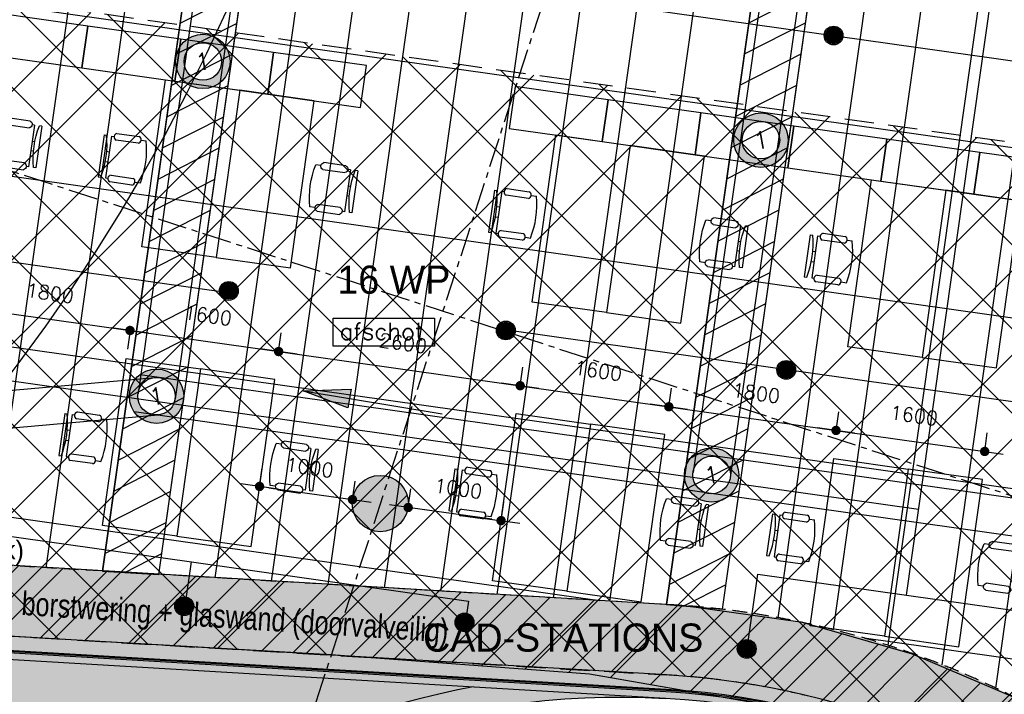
# Model space of a CAD drawing. Header units: millimetres. Extents: x -4106 to 114694, y -37499 to 54647.
# Tile 78 of 109: x 53494 to 63988, y 19144 to 26336. Entities that reach past the tile are written whole.
import ezdxf
from ezdxf.enums import TextEntityAlignment as Align

# ---------------------------------------------------------------- set-up
doc = ezdxf.new("R2010")
doc.units = ezdxf.units.MM
doc.header["$LTSCALE"] = 50
for name, pattern in [('B0301', [25, 12.5, -6.25, 0, -6.25]), ('B0702', [4.6875, 3.125, -1.5625]), ('XREF_05-werkset$0$B0702', [4.6875, 3.125, -1.5625]), ('XREF_STRAMIEN$0$B0201', [50, 31.25, -6.25, 6.25, -6.25])]:
    doc.linetypes.add(name, pattern=pattern)
for name, color, linetype in [('FOK_ BRANDSLANGHASPELS', 2, 'Continuous'), ('FOK_05---_TEKST_25', 2, 'Continuous'), ('FOK_07_STRAMIEN', 13, 'B0301'), ('FOK_08---_MAATVOERING', 2, 'Continuous'), ('FOK_22_BINNENWANDEN', 2, 'Continuous'), ('FOK_82_LOS MEUBILAIR', 1, 'Continuous'), ('XREF_05-werkset$0$AA01254-_egaal-254', 254, 'Continuous'), ('XREF_05-werkset$0$AA28G---_PREFABBETON', 242, 'Continuous'), ('XREF_05-werkset$0$AI22XW--_SYSTEEMW', 1, 'Continuous'), ('XREF_05-werkset$0$AL01254-_egaal-254', 254, 'Continuous'), ('XREF_05-werkset$0$AL22XW--_SYSTEEMW', 2, 'Continuous'), ('XREF_05-werkset$0$AL28G---_PREFABBETON', 4, 'Continuous'), ('XREF_05-werkset$0$AL32-O--_GLAS', 2, 'Continuous'), ('XREF_05-werkset$0$ALR3OR3-_OPPR30', 242, 'Continuous'), ('XREF_05-werkset$0$AT$1A---_ALGEMEEN', 7, 'Continuous'), ('XREF_05-werkset$0$AZ32-O--_GLAS', 2, 'Continuous'), ('XREF_05_PLAFOND$0$AA00VV4-_SOLID252', 254, 'Continuous'), ('XREF_05_PLAFOND$0$AA45----_PLAFONDAFW', 1, 'Continuous'), ('XREF_05_PLAFOND$0$AI45----_PLAFONDAFW', 2, 'Continuous'), ('XREF_05_Sprinkler installatie$0$verzonken sprinkler', 6, 'Continuous'), ('XREF_05_Sprinkler installatie$0$WL524---', 4, 'Continuous'), ('XREF_05_Sprinkler installatie$0$WL570---_TOEVOER', 3, 'Continuous'), ('XREF_05_Sprinkler installatie$0$WL6516--', 4, 'Continuous'), ('XREF_05_Vloergoot installaties$0$EL6131--_VG', 3, 'Continuous'), ('XREF_05_Vloergoot installaties$0$EL6222--', 3, 'Continuous'), ('XREF_STRAMIEN$0$AL$7A---_STRAMIEN', 1, 'XREF_STRAMIEN$0$B0201')]:
    doc.layers.add(name, color=color, linetype=linetype)
doc.styles.add('FOK-DIM', font='romans.shx')
doc.styles.add('XREF_05-werkset$0$02_100', font='ABTPR.SHX', dxfattribs={"width": 0.8, "height": 250})
doc.styles.add('XREF_05_Sprinkler installatie$0$BURO-018', font='simplex.shx', dxfattribs={"height": 180})
doc.styles.add('XREF_05_Sprinkler installatie$0$Standard', font='txt')
doc.styles.add('XREF_05_Vloergoot installaties$0$BURO-018', font='simplex.shx', dxfattribs={"height": 180})
doc.dimstyles.new('FOK-100', dxfattribs={"dimscale": 100, "dimtxt": 1.5, "dimasz": 1, "dimexe": 2, "dimexo": 0, "dimgap": 2, "dimtad": 1, "dimdec": 0, "dimzin": 11, "dimdsep": 46, "dimtxsty": 'FOK-DIM', "dimblk1": 'DOT', "dimblk2": 'DOT', "dimsah": 1, "dimcen": 2.5, "dimclrd": 256, "dimclre": 256, "dimclrt": 256, "dimadec": 0, "dimazin": 0, "dimtfac": 1, "dimtdec": 0, "dimtix": 1, "dimtmove": 2, "dimatfit": 3, "dimldrblk": 'DOT', "dimfxl": 2, "dimtolj": 1, "dimtzin": 0, "dimarcsym": 0})
pattern_1 = [(27.02000000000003, (0, 0), (-124.9329103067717, 244.9831992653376), [])]

# ---------------------------------------------------------------- blocks, each defined once
blk = doc.blocks.new('XREF_05-werkset$0$V-H-28G001_B09145W02')
at = {"layer": 'XREF_05-werkset$0$AA28G---_PREFABBETON'}
h = blk.add_hatch(color=254, dxfattribs=at)
edge = h.paths.add_edge_path()
edge.add_arc((0, 0), 300, 0, 360)
h = blk.add_hatch(dxfattribs=at)
h.set_pattern_fill('KALKZST', color=1, scale=880.0000000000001, style=0)
h.set_pattern_definition([(45, (-25612.51243559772, -9670.292922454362), (-390.2776883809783, 390.2776883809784), [])])
edge = h.paths.add_edge_path()
edge.add_arc((0, 0), 300, 0, 360)
at = {"layer": 'XREF_05-werkset$0$AL28G---_PREFABBETON'}
blk.add_circle((0, 0), 300, dxfattribs=at)
blk = doc.blocks.new('XREF_05-werkset$0$V-H-28X00A_09145B1')
blk.add_blockref('XREF_05-werkset$0$V-H-28G001_B09145W02', (57337.4538659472, 21178.03185308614))
blk = doc.blocks.new('*U546')
at = {"layer": 'XREF_05-werkset$0$AL32-O--_GLAS'}
for points in [[(68284.50381380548, 10722.80495133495, 0.3991262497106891), (60381.81405113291, 19170.4619841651)], [(60383.58933195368, 19200.40941106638, -0.3991262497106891), (68314.5029866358, 10722.58217454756)]]:
    blk.add_lwpolyline(points, format="xyb", dxfattribs=at)
at = {"layer": 'XREF_05-werkset$0$AZ32-O--_GLAS'}
blk.add_lwpolyline([(68299.50340022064, 10722.69356294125, 0.3991262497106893), (60382.70169154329, 19185.43569761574)], format="xyb", dxfattribs=at)
blk = doc.blocks.new('*U548')
at = {"layer": 'XREF_05-werkset$0$AL32-O--_GLAS'}
for points in [[(31123.38334294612, 20934.93867766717), (60383.58933195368, 19200.40941106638)], [(60381.81405113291, 19170.4619841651), (31151.724782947, 20903.20594776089)]]:
    blk.add_lwpolyline(points, dxfattribs=at)
at = {"layer": 'XREF_05-werkset$0$AZ32-O--_GLAS'}
blk.add_lwpolyline([(60382.70169154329, 19185.43569761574), (31137.55406294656, 20919.07231271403)], dxfattribs=at)
blk = doc.blocks.new('XREF_05-werkset')
at = {"layer": 'XREF_05-werkset$0$AA01254-_egaal-254'}
h = blk.add_hatch(color=256, dxfattribs=at)
edge = h.paths.add_edge_path()
edge.add_arc((59883.05870433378, 10789.77541387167), 8325.515338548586, 86.5940920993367, 180.5095087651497, ccw=False)
edge.add_line((60377.67177673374, 19100.58545628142), (31177.83552458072, 20829.87501015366))
edge.add_line((31177.83552458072, 20829.87501015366), (31160.08569589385, 20518.0231911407))
edge.add_line((31160.08569589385, 20518.0231911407), (32075.97760881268, 20624.99516807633))
edge.add_line((32075.97760881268, 20624.99516807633), (32195.8505195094, 20619.4738203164))
edge.add_line((32195.8505195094, 20619.4738203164), (33203.19021731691, 20539.61443232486))
edge.add_line((33203.19021731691, 20539.61443232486), (33322.78185944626, 20529.72306574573))
edge.add_line((33322.78185944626, 20529.72306574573), (34336.45556765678, 20414.56210635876))
edge.add_line((34336.45556765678, 20414.56210635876), (34455.26101659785, 20397.67230760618))
edge.add_line((34455.26101659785, 20397.67230760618), (35467.75376936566, 20251.079680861))
edge.add_line((35467.75376936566, 20251.079680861), (35585.36383809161, 20227.24962139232))
edge.add_line((35585.36383809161, 20227.24962139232), (36598.5529813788, 20049.71727087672))
edge.add_line((36598.5529813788, 20049.71727087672), (36714.55283558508, 20018.99213741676))
edge.add_line((36714.55283558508, 20018.99213741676), (37730.1355161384, 19811.17382985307))
edge.add_line((37730.1355161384, 19811.17382985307), (37844.145126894, 19773.73309461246))
edge.add_line((37844.145126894, 19773.73309461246), (38974.06353957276, 19812.55587693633))
edge.add_line((38974.06353957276, 19812.55587693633), (39085.68034823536, 19768.4912876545))
edge.add_line((39085.68034823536, 19768.4912876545), (40121.75874877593, 19475.82948439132))
edge.add_line((40121.75874877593, 19475.82948439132), (40230.59850856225, 19425.2932924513))
edge.add_line((40230.59850856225, 19425.2932924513), (41263.04210723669, 19078.91152107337))
edge.add_line((41263.04210723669, 19078.91152107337), (41368.72969522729, 19022.07725545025))
edge.add_line((41368.72969522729, 19022.07725545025), (42394.15471762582, 18620.32574328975))
edge.add_line((42394.15471762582, 18620.32574328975), (42496.32624057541, 18557.38942704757))
edge.add_line((42496.32624057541, 18557.38942704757), (43511.51524618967, 18097.97209674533))
edge.add_line((43511.51524618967, 18097.97209674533), (43609.81879974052, 18029.15050592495))
edge.add_line((43609.81879974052, 18029.15050592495), (44610.58718392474, 17509.60895880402))
edge.add_line((44610.58718392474, 17509.60895880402), (44704.68528853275, 17435.14053118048))
edge.add_line((44704.68528853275, 17435.14053118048), (45685.48910454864, 16853.16077796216))
edge.add_line((45685.48910454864, 16853.16077796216), (45775.05676291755, 16773.30068418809))
edge.add_line((45775.05676291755, 16773.30068418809), (46729.42719569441, 16126.51400979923))
edge.add_line((46729.42719569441, 16126.51400979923), (46814.15445659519, 16041.53582869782))
edge.add_line((46814.15445659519, 16041.53582869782), (47734.49645163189, 15327.76695411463))
edge.add_line((47734.49645163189, 15327.76695411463), (47814.0927987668, 15237.96482983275))
edge.add_line((47814.0927987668, 15237.96482983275), (48691.27441101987, 14455.91756543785))
edge.add_line((48691.27441101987, 14455.91756543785), (48765.46571966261, 14361.60081335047))
edge.add_line((48765.46571966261, 14361.60081335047), (49589.75970260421, 13510.48098475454))
edge.add_line((49589.75970260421, 13510.48098475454), (49658.29064676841, 13411.97459059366))
edge.add_line((49658.29064676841, 13411.97459059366), (50480.02193955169, 12392.10065851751))
edge.add_line((50480.02193955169, 12392.10065851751), (51557.87254796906, 10715.7408659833))
at = {"layer": 'XREF_05-werkset$0$AI22XW--_SYSTEEMW', "color": 242}
blk.add_arc((59884.73542131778, 10785.18245180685), 8579.999999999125, 100.4489966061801, 177.603451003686, dxfattribs=at)
at = {"layer": 'XREF_05-werkset$0$AL01254-_egaal-254'}
blk.add_lwpolyline([(51557.87254796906, 10715.7408659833, -0.4343736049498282), (60377.67177673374, 19100.58545628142), (31177.83552458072, 20829.87501015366)], format="xyb", dxfattribs=at)
at = {"layer": 'XREF_05-werkset$0$AL22XW--_SYSTEEMW'}
blk.add_line((60392.46573605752, 19350.14654557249), (31131.30859042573, 21082.72920607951), dxfattribs=at)
blk.add_lwpolyline([(67939.67398753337, -22395.66528132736), (67969.23736885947, -22304.57036627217), (68214.50574386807, 10723.32476383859, 0.3991262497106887), (60377.67172921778, 19100.5846547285), (31177.83552458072, 20829.87501015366)], format="xyb", dxfattribs=at)
blk.add_arc((59884.7354213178, 10785.18245180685), 8580.000000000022, 359.5745237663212, 86.60748142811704, dxfattribs=at)
at = {"layer": 'XREF_05-werkset$0$ALR3OR3-_OPPR30', "linetype": 'XREF_05-werkset$0$B0702'}
blk.add_lwpolyline([(60436.31092525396, 20098.86402589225), (31231.3834552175, 21828.44029050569), (22996.8004621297, 22270.01871067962), (24807.03278981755, 36094.67203092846), (95373.92533894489, 36094.67203092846), (86392.7527223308, -27327.71370087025), (68973.94226808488, -21674.72056476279), (69214.4781715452, 10715.89887092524, 0.3991429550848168)], format="xyb", close=True, dxfattribs=at)
for name, p in [('XREF_05-werkset$0$V-H-28X00A_09145B1', (0, -3.201421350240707e-10)), ('*U548', (0, -2.91038304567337e-10)), ('*U546', (0, -2.91038304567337e-10))]:
    blk.add_blockref(name, p)
at = {"layer": 'XREF_05-werkset$0$AT$1A---_ALGEMEEN', "color": 7, "style": 'XREF_05-werkset$0$02_100', "width": 0.8}
blk.add_text('borstwering + glaswand (doorvalveilig)', height=250, rotation=356.2912493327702, dxfattribs=at).set_placement((53508.06202806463, 19991.27913490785))
blk = doc.blocks.new('XREF_STRAMIEN')
at = {"layer": 'XREF_STRAMIEN$0$AL$7A---_STRAMIEN', "ltscale": 0.2}
blk.add_line((4081.093327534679, 40729.26905047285), (99881.09332753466, 9638.928877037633), dxfattribs=at)
blk.add_lwpolyline([(64618.34335109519, 43612.94921925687), (43803.77766507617, -20523.86567556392)], dxfattribs=at)
blk = doc.blocks.new('XREF_05_PLAFOND')
at = {"layer": 'XREF_05_PLAFOND$0$AA00VV4-_SOLID252'}
h = blk.add_hatch(color=256, dxfattribs=at)
edge = h.paths.add_edge_path(flags=16)
edge.add_line((31231.3834552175, 21828.440290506), (22996.80046212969, 22270.01871067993))
edge.add_line((22996.80046212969, 22270.01871067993), (24807.03278981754, 36094.67203092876))
edge.add_line((24807.03278981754, 36094.67203092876), (95373.92533894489, 36094.67203092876))
edge.add_line((95373.92533894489, 36094.67203092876), (86392.75272233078, -27327.71370086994))
edge.add_line((86392.75272233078, -27327.71370086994), (68973.94226808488, -21674.72056476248))
edge.add_line((68973.94226808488, -21674.72056476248), (69214.4781715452, 10715.89887092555))
edge.add_arc((59884.73542131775, 10785.1824518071), 9330.000000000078, 359.5745237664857, 446.6107839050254)
edge.add_line((60436.31092525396, 20098.86402589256), (31231.3834552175, 21828.440290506))
edge = h.paths.add_edge_path()
edge.add_line((31161.23566608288, 20520.31977324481), (31177.83469109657, 20829.85946728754))
edge.add_line((31177.83469109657, 20829.85946728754), (60377.67177673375, 19100.58545628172))
edge.add_arc((59884.73395616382, 10785.1818796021), 8330.001460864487, -0.4254722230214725, 86.60747160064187, ccw=False)
edge.add_line((68214.50574386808, 10723.3247638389), (67969.23736885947, -22304.57036627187))
edge.add_line((67969.23736885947, -22304.57036627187), (67939.67398753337, -22395.66528132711))
edge.add_line((67939.67398753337, -22395.66528132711), (87220.13172489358, -28652.82592844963))
edge.add_line((87220.13172489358, -28652.82592844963), (96531.26890952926, 37099.67203092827))
edge.add_line((96531.26890952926, 37099.67203092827), (23925.0506387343, 37099.67203092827))
edge.add_line((23925.0506387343, 37099.67203092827), (21807.33510987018, 20926.78495499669))
edge.add_line((21807.33510987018, 20926.78495499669), (31096.23469585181, 20428.66894744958))
edge.add_line((31096.23469585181, 20428.66894744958), (31101.32174926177, 20523.53264908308))
edge.add_line((31101.32174926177, 20523.53264908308), (31161.23566608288, 20520.31977324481))
at = {"layer": 'XREF_05_PLAFOND$0$AA45----_PLAFONDAFW'}
h = blk.add_hatch(dxfattribs=at)
h.set_pattern_fill('ANSI31', color=256, scale=2200, angle=342.02, style=0)
h.set_pattern_definition(pattern_1)
h.paths.add_polyline_path([(54376.52876471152, 20456.26379099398), (54977.68193368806, 20422.13533518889), (57197.05220461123, 36094.6720308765), (56591.06614344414, 36094.67203087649)])
h = blk.add_hatch(dxfattribs=at)
h.set_pattern_fill('ANSI31', color=256, scale=2200, angle=342.02, style=0)
h.set_pattern_definition(pattern_1)
h.paths.add_polyline_path([(60386.17965162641, 20101.6975592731), (60984.86209596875, 20050.12157657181), (63256.91281628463, 36094.67203087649), (62650.92675511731, 36094.67203087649)])
at = {"layer": 'XREF_05_PLAFOND$0$AI45----_PLAFONDAFW'}
h = blk.add_hatch(dxfattribs=at)
h.set_pattern_fill('_USER,_O', color=256, scale=600, angle=90, pattern_type=0)
h.set_pattern_definition([(81.94000000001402, (95233.47751709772, 35104.62741813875), (-594.0730704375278, 84.12601845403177), [])])
edge = h.paths.add_edge_path(flags=16)
edge.add_arc((41622.22216217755, 26897.39712025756), 5449.922833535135, 0, 360)
h.paths.add_polyline_path([(49933.51685366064, 30177.31994903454), (51533.51685368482, 30177.31994903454), (51533.51685368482, 27777.31994900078), (49933.51685366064, 27777.31994900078)], flags=16)
edge = h.paths.add_edge_path(flags=16)
edge.add_arc((86127.26898414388, 26613.49231748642), 3799.999999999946, 0, 360)
edge = h.paths.add_edge_path(flags=16)
edge.add_arc((74998.81403571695, -10766.81305209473), 5449.762209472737, 0, 360)
edge = h.paths.add_edge_path()
edge.add_line((31231.3834552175, 21828.440290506), (22996.80046212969, 22270.01871067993))
edge.add_line((22996.80046212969, 22270.01871067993), (24807.03278981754, 36094.67203092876))
edge.add_line((24807.03278981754, 36094.67203092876), (95373.92533894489, 36094.67203092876))
edge.add_line((95373.92533894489, 36094.67203092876), (86392.75272233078, -27327.71370086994))
edge.add_line((86392.75272233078, -27327.71370086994), (68973.94226808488, -21674.72056476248))
edge.add_line((68973.94226808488, -21674.72056476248), (69214.4781715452, 10715.89887092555))
edge.add_arc((59884.73542131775, 10785.1824518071), 9330.000000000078, 359.5745237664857, 446.6107839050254)
edge.add_line((60436.31092525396, 20098.86402589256), (31231.3834552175, 21828.440290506))
h = blk.add_hatch(dxfattribs=at)
h.set_pattern_fill('_USER,_O', color=256, scale=1800, pattern_type=0)
h.set_pattern_definition([(351.940000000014, (95233.47751709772, 35104.62741813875), (252.3780553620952, 1782.219211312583), [])])
edge = h.paths.add_edge_path(flags=16)
edge.add_arc((74998.81403571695, -10766.81305209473), 5449.762209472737, 0, 360)
edge = h.paths.add_edge_path(flags=16)
edge.add_arc((41622.22216217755, 26897.39712025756), 5449.922833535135, 0, 360)
h.paths.add_polyline_path([(49933.51685366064, 30177.31994903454), (51533.51685368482, 30177.31994903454), (51533.51685368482, 27777.31994900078), (49933.51685366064, 27777.31994900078)], flags=16)
edge = h.paths.add_edge_path(flags=16)
edge.add_arc((86127.26898414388, 26613.49231748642), 3799.999999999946, 0, 360)
edge = h.paths.add_edge_path()
edge.add_line((31231.3834552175, 21828.440290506), (22996.80046212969, 22270.01871067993))
edge.add_line((22996.80046212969, 22270.01871067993), (24807.03278981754, 36094.67203092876))
edge.add_line((24807.03278981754, 36094.67203092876), (95373.92533894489, 36094.67203092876))
edge.add_line((95373.92533894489, 36094.67203092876), (86392.75272233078, -27327.71370086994))
edge.add_line((86392.75272233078, -27327.71370086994), (68973.94226808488, -21674.72056476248))
edge.add_line((68973.94226808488, -21674.72056476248), (69214.4781715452, 10715.89887092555))
edge.add_arc((59884.73542131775, 10785.1824518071), 9330.000000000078, 359.5745237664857, 446.6107839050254)
edge.add_line((60436.31092525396, 20098.86402589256), (31231.3834552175, 21828.440290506))
at = {"layer": 'XREF_05_PLAFOND$0$AA45----_PLAFONDAFW'}
for points in [[(54376.52876471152, 20456.26379099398), (54977.68193368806, 20422.13533518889), (57197.05220461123, 36094.6720308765), (56591.06614344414, 36094.67203087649)], [(60386.17965162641, 20101.6975592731), (60984.86209596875, 20050.12157657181), (63256.91281628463, 36094.67203087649), (62650.92675511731, 36094.67203087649)]]:
    blk.add_lwpolyline(points, close=True, dxfattribs=at)
blk = doc.blocks.new('XREF_05_Sprinkler installatie$0$SP-KOP02')
at = {"color": 0, "linetype": 'Continuous'}
for p, q in [((-0.8747061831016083, -0.022678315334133), (0.02267831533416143, 0.8747061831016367)), ((-0.8470212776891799, -0.2194998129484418), (0.2194998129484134, 0.8470212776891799)), ((-0.8433590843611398, 0.2331751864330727), (-0.2331751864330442, 0.8433590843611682)), ((-0.7864924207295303, -0.383477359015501), (0.3834773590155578, 0.7864924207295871)), ((-0.7015012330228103, -0.5229925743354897), (0.5229925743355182, 0.7015012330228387)), ((-0.5952920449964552, -0.6412897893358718), (0.6412897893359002, 0.5952920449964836)), ((-0.4685024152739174, -0.7390065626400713), (0.7390065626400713, 0.4685024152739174)), ((-0.3195518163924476, -0.8145623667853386), (0.8145623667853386, 0.3195518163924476)), ((-0.1436165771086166, -0.8631335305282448), (0.8631335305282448, 0.1436165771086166)), ((0.07198970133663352, -0.8720336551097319), (0.8720336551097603, -0.0719897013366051)), ((0.3806791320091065, -0.7878506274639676), (0.7878506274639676, -0.3806791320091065))]:
    blk.add_line(p, q, dxfattribs=at)
at = {"color": 0, "linetype": 'Continuous', "const_width": 0.875}
blk.add_lwpolyline([(-0.4375, 0, 1), (0.4375, 0, 1)], format="xyb", close=True, dxfattribs=at)
at = {"color": 0, "linetype": 'Continuous'}
for radius in [1, 0.8750001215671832]:
    blk.add_circle((0, 0), radius, dxfattribs=at)
at = {"color": 0, "linetype": 'Continuous', "style": 'XREF_05_Sprinkler installatie$0$Standard', "flags": 1}
for tag, p in [('SP_MATCODE', (2, 2)), ('SP_TEMP', (2, -3)), ('SP_DOORL', (2, -5)), ('SP_KFACT', (2, -7)), ('SP_SPRHK', (2, -9)), ('SP_KLEP', (2, -11))]:
    blk.add_attdef(tag, p, '', height=1, dxfattribs=at)
blk = doc.blocks.new('XREF_05_Sprinkler installatie$0$LU-PIJL7')
at = {"color": 0, "linetype": 'Continuous'}
for p, q in [((0, 0), (-15, 0)), ((-5, -1), (-5, 1)), ((-5, 1), (0, 0)), ((0, 0), (-5, -1))]:
    blk.add_line(p, q, dxfattribs=at)
blk.add_solid([(-5, 1), (-5, -1), (0, 0)], dxfattribs=at)
blk = doc.blocks.new('XREF_05_Sprinkler installatie')
at = {"layer": 'XREF_05_Sprinkler installatie$0$verzonken sprinkler'}
h = blk.add_hatch(dxfattribs=at)
h.set_pattern_fill('JIS_WOOD', color=256, scale=500, style=0)
h.set_pattern_definition([(45, (3.267636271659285, -36464.68273191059), (-249.9999995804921, 249.9999995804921), [])])
h.paths.add_polyline_path([(24807.03278981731, 36094.67203092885), (95373.92533894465, 36094.67203092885), (86392.84474158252, -27327.06388811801), (68969.32186744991, -21673.20914637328), (69211.03728422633, 10225.90752060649), (69061.72606492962, 12468.35536685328), (68691.33701848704, 13866.55145737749), (68340.909219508, 14727.84642714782), (67608.98772607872, 16018.52063693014), (67276.1141817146, 16478.99586330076), (66137.76062066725, 17709.89790460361), (64798.9660670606, 18713.85227111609), (64109.13290363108, 19104.18705051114), (63010.06052012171, 19573.79196632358), (61837.82559859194, 19908.52975042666), (60551.56602838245, 20091.32962094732), (59092.51408986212, 20179.0812147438), (23005.0830215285, 22333.27220060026)], flags=16)
h.paths.add_polyline_path([(24131.28527104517, 36864.67203087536), (96541.63318034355, 37108.67203092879), (87227.54108821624, -28664.69260935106), (68230.87185380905, -22243.1032289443), (68457.43502085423, 9789.243633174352), (68440.33711164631, 11431.77329340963), (68331.7323397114, 12290.05555630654), (67835.18902450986, 13662.21434308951), (67691.18695620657, 14032.69525907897), (66838.90844666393, 15594.18469068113), (65842.13589832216, 16784.88282403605), (63693.75242631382, 18333.58721411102), (62337.44586121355, 18876.61226970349), (59567.28618320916, 19359.30782884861), (56813.57594424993, 19563.78432093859), (22128.14773676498, 21566.81134167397)])
for points in [[(24131.28527104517, 36864.67203087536), (96541.63318034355, 37108.67203092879), (87227.54108821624, -28664.69260935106), (68230.87185380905, -22243.1032289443), (68457.43502085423, 9789.243633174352), (68440.33711164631, 11431.77329340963), (68331.7323397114, 12290.05555630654), (67835.18902450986, 13662.21434308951), (67691.18695620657, 14032.69525907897), (66838.90844666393, 15594.18469068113), (65842.13589832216, 16784.88282403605), (63693.75242631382, 18333.58721411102), (62337.44586121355, 18876.61226970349), (59567.28618320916, 19359.30782884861), (56813.57594424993, 19563.78432093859), (22128.14773676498, 21566.81134167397)], [(24807.03278981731, 36094.67203092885), (95373.92533894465, 36094.67203092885), (86392.84474158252, -27327.06388811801), (68969.32186744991, -21673.20914637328), (69211.03728422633, 10225.90752060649), (69061.72606492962, 12468.35536685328), (68691.33701848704, 13866.55145737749), (68340.909219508, 14727.84642714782), (67608.98772607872, 16018.52063693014), (67276.1141817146, 16478.99586330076), (66137.76062066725, 17709.89790460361), (64798.9660670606, 18713.85227111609), (64109.13290363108, 19104.18705051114), (63010.06052012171, 19573.79196632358), (61837.82559859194, 19908.52975042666), (60551.56602838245, 20091.32962094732), (59092.51408986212, 20179.0812147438), (23005.0830215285, 22333.27220060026)]]:
    blk.add_lwpolyline(points, close=True, dxfattribs=at)
at = {"layer": 'XREF_05_Sprinkler installatie$0$WL524---'}
for p, q in [((64996.7612250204, 34703.42233730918), (62943.06986204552, 20200.86110652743)), ((59192.22721734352, 26588.94512106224), (68147.79363153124, 25320.75744698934)), ((47360.92664019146, 24610.4072233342), (55742.1804074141, 23423.54731640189)), ((58664.91801493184, 23032.51534014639), (67568.88719921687, 21771.63429169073)), ((63072.28393026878, 21113.332654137), (51952.37809827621, 22688.00999566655)), ((52322.97927950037, 20980.51465419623), (55324.4768170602, 20555.47596821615)), ((55254.7275378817, 20062.92718005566), (55324.4768170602, 20555.47596821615)), ((55324.4768170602, 20555.47596821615), (58276.56655264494, 20137.43386543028)), ((61248.92793305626, 19632.08954646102), (61361.19253485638, 20424.86897330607)), ((61361.19253485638, 20424.86897330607), (67283.02763681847, 19586.28457374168)), ((58276.56655264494, 20137.43386543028), (58239.3355113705, 19874.51925932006))]:
    blk.add_line(p, q, dxfattribs=at)
at = {"layer": 'XREF_05_Sprinkler installatie$0$WL570---_TOEVOER'}
blk.add_lwpolyline([(56836.24745427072, 23154.93854290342), (57915.50178163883, 23154.93854290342), (57915.50178163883, 22855.85280435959), (56836.24745427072, 22855.85280435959)], close=True, dxfattribs=at)
at = {"layer": 'XREF_05_Sprinkler installatie$0$WL570---_TOEVOER', "xscale": 99.99999999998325, "yscale": 100, "zscale": 100, "rotation": 170.4989829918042}
blk.add_blockref('XREF_05_Sprinkler installatie$0$LU-PIJL7', (56515.82300782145, 22380.66812256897), dxfattribs=at)
at = {"layer": 'XREF_05_Sprinkler installatie$0$WL6516--', "xscale": 99.9999999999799, "yscale": 100, "zscale": 100, "rotation": 7.589429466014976}
for p in [(62168.47499626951, 26167.5901155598), (55722.98818116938, 23444.41187747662), (58675.20275909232, 23023.28816894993), (61663.71888554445, 22603.15169293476), (55247.01695098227, 20083.2437709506), (58234.44532779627, 19910.7894992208), (61242.41525901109, 19628.03004090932)]:
    blk.add_blockref('XREF_05_Sprinkler installatie$0$SP-KOP02', p, dxfattribs=at)
at = {"layer": 'XREF_05_Sprinkler installatie$0$WL570---_TOEVOER', "insert": (56903.44711362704, 23104.20121104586), "char_height": 180, "width": 2903.212536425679, "attachment_point": 1, "style": 'XREF_05_Sprinkler installatie$0$BURO-018'}
blk.add_mtext('afschot', dxfattribs=at)
blk = doc.blocks.new('XREF_05_Vloergoot installaties$0$E00415')
at = {"linetype": 'Continuous'}
h = blk.add_hatch(color=0, dxfattribs=at)
edge = h.paths.add_edge_path()
edge.add_arc((0, 0), 2.9, 0, 360)
edge = h.paths.add_edge_path(flags=16)
edge.add_arc((0, 0), 2, 0, 360)
at = {"color": 0, "linetype": 'Continuous'}
for radius in [2.9, 2]:
    blk.add_circle((0, 0), radius, dxfattribs=at)
at = {"color": 0, "linetype": 'Continuous', "style": 'XREF_05_Vloergoot installaties$0$BURO-018'}
for tag, p in [('E_GKAST', (0, 8)), ('E_GROEP', (0, 5)), ('E_SGROEP', (4.5, 5))]:
    blk.add_attdef(tag, text='', height=1.8, dxfattribs=at).set_placement(p, align=Align.MIDDLE)
at = {"color": 0, "linetype": 'Continuous', "style": 'XREF_05_Vloergoot installaties$0$BURO-018', "flags": 1}
for tag, height, p in [('E_VERMCODE', 1.8, (13, 5)), ('E_MATCODE', 1.799999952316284, (0, 0))]:
    blk.add_attdef(tag, text='', height=height, dxfattribs=at).set_placement(p, align=Align.MIDDLE)
blk = doc.blocks.new('XREF_05_Vloergoot installaties')
at = {"layer": 'XREF_05_Vloergoot installaties$0$EL6131--_VG'}
for p, q in [((56700.92483390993, 33195.56954236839), (55150.71725296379, 22294.77889060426)), ((56240.71762741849, 32810.64306570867), (54754.88377860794, 22352.36240021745)), ((62198.57311639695, 32220.42800775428), (60670.49986146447, 21510.6752110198)), ((62594.56269883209, 32163.92800241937), (61066.48944389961, 21454.17520568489)), ((48735.15560340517, 21972.81218708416), (54934.97527424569, 22521.40301500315)), ((54777.83065345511, 22553.59983673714), (90608.92444295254, 17482.0120776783)), ((54713.01575132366, 22158.78690571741), (90552.86657894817, 17085.9596621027)), ((48770.41183768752, 21574.36896911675), (54970.23150852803, 22122.95979703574))]:
    blk.add_line(p, q, dxfattribs=at)
at = {"layer": 'XREF_05_Vloergoot installaties$0$EL6222--'}
ref = blk.add_blockref('XREF_05_Vloergoot installaties$0$E00415', (55446.24581192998, 25891.06624261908), dxfattribs=dict(at, xscale=100.000000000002, yscale=100, zscale=100, rotation=351.5354125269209))
ref.add_attrib('E_GROEP', '1', dxfattribs={"layer": '0', "color": 1, "linetype": 'Continuous', "height": 180, "rotation": 9.51131185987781, "style": 'XREF_05_Vloergoot installaties$0$BURO-018'}).set_placement((55446.24581192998, 25891.06624261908), align=Align.MIDDLE)
ref = blk.add_blockref('XREF_05_Vloergoot installaties$0$E00415', (61394.07563142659, 25052.25895794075), dxfattribs=dict(at, xscale=100.000000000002, yscale=100, zscale=100, rotation=351.5354125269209))
ref.add_attrib('E_GROEP', '1', dxfattribs={"layer": '0', "color": 1, "linetype": 'Continuous', "height": 180, "rotation": 9.51131185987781, "style": 'XREF_05_Vloergoot installaties$0$BURO-018'}).set_placement((61394.07563142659, 25052.25895794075), align=Align.MIDDLE)
ref = blk.add_blockref('XREF_05_Vloergoot installaties$0$E00415', (54952.60339138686, 22322.18140601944), dxfattribs=dict(at, xscale=100.000000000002, yscale=100, zscale=100, rotation=351.5354125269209))
ref.add_attrib('E_GROEP', '1', dxfattribs={"layer": '0', "color": 1, "linetype": 'Continuous', "height": 180, "rotation": 9.51131185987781, "style": 'XREF_05_Vloergoot installaties$0$BURO-018'}).set_placement((54952.60339138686, 22322.18140601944), align=Align.MIDDLE)
ref = blk.add_blockref('XREF_05_Vloergoot installaties$0$E00415', (60868.49465268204, 21482.42520835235), dxfattribs=dict(at, xscale=100.000000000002, yscale=100, zscale=100, rotation=351.5354125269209))
ref.add_attrib('E_GROEP', '1', dxfattribs={"layer": '0', "color": 1, "linetype": 'Continuous', "height": 180, "rotation": 9.51131185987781, "style": 'XREF_05_Vloergoot installaties$0$BURO-018'}).set_placement((60868.49465268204, 21482.42520835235), align=Align.MIDDLE)
blk = doc.blocks.new('WP 1600-800')
at = {"linetype": 'Continuous'}
for p, q in [((568.9819721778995, 1600.077678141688), (595.4819720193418, 1600.077678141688)), ((568.9819721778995, 1600.077678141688), (568.981972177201, 1149.577680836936)), ((648.4819717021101, 1600.077678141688), (674.9819715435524, 1600.077678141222)), ((648.4819717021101, 1600.077678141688), (648.4819717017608, 1149.577680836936)), ((701.4819713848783, 1636.077677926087), (939.9819699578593, 1636.077677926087)), ((966.4819697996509, 1600.077678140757), (1021.981969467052, 1600.077678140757)), ((939.9819699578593, 1564.077678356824), (701.4819713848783, 1564.077678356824)), ((648.4819717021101, 1427.827679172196), (620.2727218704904, 1427.827679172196)), ((620.8583718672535, 1321.827679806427), (648.4819717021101, 1321.827679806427)), ((701.4819713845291, 1185.5776806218), (939.98196995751, 1185.577680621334)), ((568.981972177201, 1149.577680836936), (595.4819720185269, 1149.577680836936)), ((648.4819717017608, 1149.577680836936), (674.9819715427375, 1149.577680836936)), ((935.5820462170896, 1112.99842010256), (697.0820476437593, 1112.998420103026)), ((966.4819697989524, 1149.577680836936), (1021.981969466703, 1149.577680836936))]:
    blk.add_line(p, q, dxfattribs=at)
blk.add_lwpolyline([(1133.893765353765, 2274.827679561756), (1933.893765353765, 2274.827679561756), (1933.893765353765, 474.8276795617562), (1133.893765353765, 474.8276795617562)], close=True)
for centre, radius, start, end in [((-348.5805223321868, 1374.827679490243), 970.5624941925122, 346.5803000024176, 13.41970000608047), ((712.6848002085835, 1600.077678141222), 37.70282866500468, 107.2856071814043, 252.7143928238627), ((928.7791411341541, 1600.077678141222), 37.70282866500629, 287.2856071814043, 72.71439282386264), ((77.91947511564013, 1374.827679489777), 970.5624941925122, 346.5803000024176, 13.41970000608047), ((710.9497787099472, 1148.580722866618), 38.1891892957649, 104.3543784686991, 248.70730541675), ((926.1142388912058, 1149.995377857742), 38.18918929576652, 284.3543784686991, 68.70730541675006)]:
    blk.add_arc(centre, radius, start, end, dxfattribs=at)
blk = doc.blocks.new('DOT')
at = {"color": 0}
blk.add_line((-2, 0), (2, 0), dxfattribs=at)
at = {"color": 0, "const_width": 0.5}
blk.add_lwpolyline([(-0.25, 0, 1), (0.25, 0, 1)], format="xyb", close=True, dxfattribs=at)
blk = doc.blocks.new('*D95')
at = {"layer": 'Defpoints', "color": 0}
for p in [(52887.55517915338, 23275.30244771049), (54669.7743905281, 23022.92439278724), (54669.77439052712, 23022.92439278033)]:
    blk.add_point(p, dxfattribs=at)
at = {"layer": 'FOK_08---_MAATVOERING', "lineweight": -2}
for p, q in [((52887.55517915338, 23275.30244771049), (52915.59718531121, 23473.32680474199)), ((52986.56735759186, 23261.28144486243), (54570.76221211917, 23036.94539584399)), ((54669.7743905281, 23022.92439278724), (54641.73238439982, 22824.90003596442))]:
    blk.add_line(p, q, dxfattribs=at)
at = {"layer": 'FOK_08---_MAATVOERING', "lineweight": -2, "xscale": 100, "yscale": 100, "zscale": 100}
for p, rotation in [((52887.55517918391, 23275.30244792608), 171.9400000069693), ((54669.77439052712, 23022.92439278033), 351.9400000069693)]:
    blk.add_blockref('DOT', p, dxfattribs=dict(at, rotation=rotation))
at = {"layer": 'FOK_08---_MAATVOERING', "insert": (53817.22254328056, 23421.39691097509), "char_height": 150, "attachment_point": 5, "rotation": 351.94000000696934, "style": 'FOK-DIM'}
blk.add_mtext('\\A1;1800', dxfattribs=at)
blk = doc.blocks.new('*D96')
at = {"layer": 'Defpoints', "color": 0}
for p in [(54669.77439049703, 23022.92439256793), (56253.96924499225, 22798.5883433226), (56253.96924502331, 22798.58834354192)]:
    blk.add_point(p, dxfattribs=at)
at = {"layer": 'FOK_08---_MAATVOERING', "lineweight": -2}
for p, q in [((54669.77439049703, 23022.92439256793), (54641.73238436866, 22824.90003574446)), ((54768.78656890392, 23008.90338949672), (56154.95706661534, 22812.60934660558)), ((56253.96924499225, 22798.5883433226), (56282.01125115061, 22996.61270035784))]:
    blk.add_line(p, q, dxfattribs=at)
at = {"layer": 'FOK_08---_MAATVOERING', "lineweight": -2, "xscale": 100, "yscale": 100, "zscale": 100}
for p, rotation in [((54669.77439049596, 23022.92439256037), 171.9400000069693), ((56253.96924502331, 22798.58834354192), 351.9400000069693)]:
    blk.add_blockref('DOT', p, dxfattribs=dict(at, rotation=rotation))
at = {"layer": 'FOK_08---_MAATVOERING', "insert": (55500.42957618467, 23183.03985867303), "char_height": 150, "attachment_point": 5, "rotation": 351.94000000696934, "style": 'FOK-DIM'}
blk.add_mtext('\\A1;1600', dxfattribs=at)
blk = doc.blocks.new('*D97')
at = {"layer": 'Defpoints', "color": 0}
for p in [(56253.96924502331, 22798.58834354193), (58828.28588580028, 22434.04226322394), (58828.28588588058, 22434.04226379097)]:
    blk.add_point(p, dxfattribs=at)
at = {"layer": 'FOK_08---_MAATVOERING', "lineweight": -2}
for p, q in [((56253.96924502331, 22798.58834354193), (56282.01125118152, 22996.61270057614)), ((56352.98142346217, 22784.56734069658), (58729.27370747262, 22448.06326685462)), ((58828.28588580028, 22434.04226322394), (58856.32789200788, 22632.06662060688))]:
    blk.add_line(p, q, dxfattribs=at)
at = {"layer": 'FOK_08---_MAATVOERING', "lineweight": -2, "xscale": 100, "yscale": 100, "zscale": 100}
for p, rotation in [((56253.96924505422, 22798.58834376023), 171.9400000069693), ((58828.28588588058, 22434.04226379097), 351.9400000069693)]:
    blk.add_blockref('DOT', p, dxfattribs=dict(at, rotation=rotation))
at = {"layer": 'FOK_08---_MAATVOERING', "insert": (57579.68532389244, 22888.59879439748), "char_height": 150, "attachment_point": 5, "rotation": 351.94000000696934, "style": 'FOK-DIM'}
blk.add_mtext('\\A1;2600', dxfattribs=at)
blk = doc.blocks.new('*D98')
at = {"layer": 'Defpoints', "color": 0}
for p in [(58828.28588580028, 22434.04226322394), (60412.4807403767, 22209.7062145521), (60412.48072337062, 22209.70609446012)]:
    blk.add_point(p, dxfattribs=at)
at = {"layer": 'FOK_08---_MAATVOERING', "lineweight": -2}
for p, q in [((58828.28588580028, 22434.04226322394), (58856.32789197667, 22632.06662038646)), ((58927.29806425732, 22420.0212605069), (60313.46856196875, 22223.72721761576)), ((60412.48072337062, 22209.70609446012), (60440.52274650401, 22407.73057136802))]:
    blk.add_line(p, q, dxfattribs=at)
at = {"layer": 'FOK_08---_MAATVOERING', "lineweight": -2, "xscale": 100, "yscale": 100, "zscale": 100}
for p, rotation in [((58828.28588584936, 22434.04226357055), 171.9400000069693), ((60412.4807403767, 22209.7062145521), 351.9400000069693)]:
    blk.add_blockref('DOT', p, dxfattribs=dict(at, rotation=rotation))
at = {"layer": 'FOK_08---_MAATVOERING', "insert": (59658.94107153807, 22594.15772968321), "char_height": 150, "attachment_point": 5, "rotation": 351.94000000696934, "style": 'FOK-DIM'}
blk.add_mtext('\\A1;1600', dxfattribs=at)
blk = doc.blocks.new('*D99')
at = {"layer": 'Defpoints', "color": 0}
for p in [(60412.48072337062, 22209.70609446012), (62194.69993468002, 21957.32803907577), (62194.69995171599, 21957.32815937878)]:
    blk.add_point(p, dxfattribs=at)
at = {"layer": 'FOK_08---_MAATVOERING', "lineweight": -2}
for p, q in [((60412.48072337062, 22209.70609446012), (60440.5227465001, 22407.73057134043)), ((60511.49291878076, 22195.68521146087), (62095.68777330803, 21971.34916244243)), ((62194.69993468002, 21957.32803907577), (62222.7419578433, 22155.35251619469))]:
    blk.add_line(p, q, dxfattribs=at)
at = {"layer": 'FOK_08---_MAATVOERING', "lineweight": -2, "xscale": 100, "yscale": 100, "zscale": 100}
for p, rotation in [((60412.4807403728, 22209.70621452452), 171.9400000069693), ((62194.69995171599, 21957.32815937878), 351.9400000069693)]:
    blk.add_blockref('DOT', p, dxfattribs=dict(at, rotation=rotation))
at = {"layer": 'FOK_08---_MAATVOERING', "insert": (61342.14810446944, 22355.80067757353), "char_height": 150, "attachment_point": 5, "rotation": 351.94000000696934, "style": 'FOK-DIM'}
blk.add_mtext('\\A1;1800', dxfattribs=at)
blk = doc.blocks.new('*D100')
at = {"layer": 'Defpoints', "color": 0}
for p in [(62194.69993468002, 21957.32803907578), (63778.89480624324, 21732.99211035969), (63778.89478917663, 21732.99198984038)]:
    blk.add_point(p, dxfattribs=at)
at = {"layer": 'FOK_08---_MAATVOERING', "lineweight": -2}
for p, q in [((62194.69993468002, 21957.32803907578), (62222.74195784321, 22155.35251619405)), ((62293.71213012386, 21943.30715631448), (63679.88262783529, 21747.01311342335)), ((63778.89478917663, 21732.99198984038), (63806.93681237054, 21931.01646717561))]:
    blk.add_line(p, q, dxfattribs=at)
at = {"layer": 'FOK_08---_MAATVOERING', "lineweight": -2, "xscale": 100, "yscale": 100, "zscale": 100}
for p, rotation in [((62194.69995171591, 21957.32815937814), 171.9400000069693), ((63778.89480624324, 21732.99211035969), 351.9400000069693)]:
    blk.add_blockref('DOT', p, dxfattribs=dict(at, rotation=rotation))
at = {"layer": 'FOK_08---_MAATVOERING', "insert": (63025.35513740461, 22117.44362549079), "char_height": 150, "attachment_point": 5, "rotation": 351.94000000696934, "style": 'FOK-DIM'}
blk.add_mtext('\\A1;1600', dxfattribs=at)
blk = doc.blocks.new('*D106')
at = {"layer": 'Defpoints', "color": 0}
for p in [(56050.29554550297, 21360.30489285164), (57040.41733072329, 21220.09486227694), (57040.41733080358, 21220.09486284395)]:
    blk.add_point(p, dxfattribs=at)
at = {"layer": 'FOK_08---_MAATVOERING', "lineweight": -2}
for p, q in [((56050.29554550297, 21360.30489285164), (56078.33755174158, 21558.32925045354)), ((57040.41733072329, 21220.09486227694), (57068.45933693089, 21418.11921965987)), ((56149.30772402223, 21346.28389057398), (56941.40515239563, 21234.11586590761))]:
    blk.add_line(p, q, dxfattribs=at)
at = {"layer": 'FOK_08---_MAATVOERING', "lineweight": -2, "xscale": 100, "yscale": 100, "zscale": 100}
for p, rotation in [((56050.29554561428, 21360.30489363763), 171.9400000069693), ((57040.41733080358, 21220.09486284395), 351.9400000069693)]:
    blk.add_blockref('DOT', p, dxfattribs=dict(at, rotation=rotation))
at = {"layer": 'FOK_08---_MAATVOERING', "insert": (56583.91419663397, 21562.48336886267), "char_height": 150, "attachment_point": 5, "rotation": 351.94000000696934, "style": 'FOK-DIM'}
blk.add_mtext('\\A1;1000', dxfattribs=at)
blk = doc.blocks.new('*D107')
at = {"layer": 'Defpoints', "color": 0}
for p in [(57634.490401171, 21135.96884389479), (57634.49040125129, 21135.9688444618), (58624.61218632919, 20995.75881288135)]:
    blk.add_point(p, dxfattribs=at)
at = {"layer": 'FOK_08---_MAATVOERING', "lineweight": -2}
for p, q in [((57634.490401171, 21135.96884389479), (57662.5324073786, 21333.99320127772)), ((58525.60000803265, 21009.77981673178), (57733.50257965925, 21121.94784139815)), ((58624.61218632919, 20995.75881288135), (58652.65419256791, 21193.78317048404))]:
    blk.add_line(p, q, dxfattribs=at)
at = {"layer": 'FOK_08---_MAATVOERING', "lineweight": -2, "xscale": 100, "yscale": 100, "zscale": 100}
for p, rotation in [((57634.49040125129, 21135.9688444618), 171.9400000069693), ((58624.61218644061, 20995.75881366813), 351.9400000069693)]:
    blk.add_blockref('DOT', p, dxfattribs=dict(at, rotation=rotation))
at = {"layer": 'FOK_08---_MAATVOERING', "insert": (58168.10905227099, 21338.14731968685), "char_height": 150, "attachment_point": 5, "rotation": 351.94000000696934, "style": 'FOK-DIM'}
blk.add_mtext('\\A1;1000', dxfattribs=at)
blk = doc.blocks.new('kast')
at = {"layer": 'FOK_82_LOS MEUBILAIR'}
blk.add_lwpolyline([(-1052.179406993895, -305.4916050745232), (-62.05762290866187, -445.7016357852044), (1.036890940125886, -0.1468329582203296), (-989.084893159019, 140.0631977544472)], close=True, dxfattribs=at)
blk = doc.blocks.new('A$C4D8164B4')
at = {"layer": 'FOK_ BRANDSLANGHASPELS', "color": 2}
blk.add_circle((19999.99949391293, 19999.99965409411), 20000, dxfattribs=at)

msp = doc.modelspace()

# ---------------------------------------------------------------- hatches: boundary and pattern name
at = {"layer": 'FOK_08---_MAATVOERING'}
h = msp.add_hatch(dxfattribs=at)
h.set_pattern_fill('ANSI37', color=254, scale=200, style=0)
h.set_pattern_definition([(45, (3.492459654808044e-10, 8.731149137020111e-11), (-449.0128060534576, 449.0128060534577), []), (135, (3.492459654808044e-10, 8.731149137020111e-11), (-449.0128060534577, -449.0128060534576), [])])
edge = h.paths.add_edge_path()
edge.add_line((65844.8340374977, 24773.35999599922), (48102.60245250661, 27285.81742912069))
edge.add_line((48102.60245250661, 27285.81742912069), (47090.37867188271, 20137.79234830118))
edge.add_line((47090.37867188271, 20137.79234830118), (60392.02283142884, 19350.17278942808))
edge.add_arc((59884.89835338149, 10785.64531472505), 8579.52831460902, 54.60356444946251, 86.61134768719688, ccw=False)
edge.add_line((64854.42249419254, 17779.36649268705), (65844.8340374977, 24773.35999599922))

# ---------------------------------------------------------------- linework, layer by layer
at = {"layer": 'FOK_08---_MAATVOERING', "color": 13, "linetype": 'B0702', "ltscale": 2}
msp.add_lwpolyline([(65844.8340374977, 24773.35999599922), (48102.60245250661, 27285.81742912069), (47090.37867188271, 20137.79234830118), (60392.02283142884, 19350.17278942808, -0.1405754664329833), (64854.42249419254, 17779.36649268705)], format="xyb", close=True, dxfattribs=at)

# ---------------------------------------------------------------- block references
for name in ['XREF_05_PLAFOND', 'XREF_05_Sprinkler installatie', 'XREF_05_Vloergoot installaties']:
    msp.add_blockref(name, (-6.320988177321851e-11, 0))
at = {"layer": 'FOK_ BRANDSLANGHASPELS'}
for p in [(17457.63434276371, 14646.76965130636), (40125.6998314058, 11556.67582854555), (63286.39080217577, -17476.19932468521)]:
    msp.add_blockref('A$C4D8164B4', p, dxfattribs=at)
at = {"layer": 'FOK_07_STRAMIEN'}
msp.add_blockref('XREF_STRAMIEN', (-6.320988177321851e-11, 1.455191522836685e-11), dxfattribs=at)
at = {"layer": 'FOK_22_BINNENWANDEN'}
msp.add_blockref('XREF_05-werkset', (-6.320988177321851e-11, 0), dxfattribs=at)
at = {"layer": 'FOK_82_LOS MEUBILAIR'}
for p in [(54219.28949025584, 26268.14387146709), (55209.41127431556, 26127.93384069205), (56199.53305837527, 25987.723809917), (57189.65484243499, 25847.51377914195), (59763.97148342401, 25482.96769872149), (60754.09326748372, 25342.75766794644), (61744.21505154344, 25202.5476371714), (62734.33683560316, 25062.33760639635), (63724.45861966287, 24922.1275756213), (64714.58040372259, 24781.91754484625)]:
    msp.add_blockref('kast', p, dxfattribs=at)
at = {"layer": 'FOK_82_LOS MEUBILAIR', "xscale": -1}
for p, rotation in [((54069.8615211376, 23537.29154458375), 351.9400000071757), ((57436.27558700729, 23060.57744041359), 351.9400000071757), ((61594.78706526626, 22471.6951911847), 351.9399999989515), ((64961.20113107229, 21994.98108656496), 351.9399999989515), ((57015.64549499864, 20090.2120878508), 351.9400000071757), ((61174.15697278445, 19501.32983868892), 351.9399999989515), ((64559.62268534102, 19021.91785216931), 351.9399999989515)]:
    msp.add_blockref('WP 1600-800', p, dxfattribs=dict(at, rotation=rotation))
at = {"layer": 'FOK_82_LOS MEUBILAIR'}
for p, rotation in [((53606.69489666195, 23602.88004858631), 351.9400000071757), ((57765.20637499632, 23013.99779988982), 351.9399999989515), ((61131.62044080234, 22537.28369527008), 351.9399999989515), ((53186.0648046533, 20632.51469602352), 351.9400000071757), ((57344.57628251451, 20043.63244739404), 351.9399999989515), ((60730.04199507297, 19564.22046088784), 351.9399999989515)]:
    msp.add_blockref('WP 1600-800', p, dxfattribs=dict(at, rotation=rotation))

# ---------------------------------------------------------------- texts
at = {"layer": 'FOK_05---_TEKST_25', "color": 2, "insert": (56879.71586187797, 23714.4281241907), "char_height": 300, "width": 57960.9956641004, "attachment_point": 1}
msp.add_mtext('{\\fCentury Gothic|b0|i0|c0|p34;16 WP}', dxfattribs=at)
at = {"layer": 'FOK_05---_TEKST_25', "insert": (57793.24371646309, 19898.80027866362), "char_height": 300, "width": 57960.9956641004, "attachment_point": 1}
msp.add_mtext('{\\fCentury Gothic|b0|i0|c0|p34;CAD-STATIONS}', dxfattribs=at)
at = {"layer": 'FOK_08---_MAATVOERING', "color": 13, "linetype": 'B0702', "ltscale": 2, "insert": (49733.5820394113, 21449.67405128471), "char_height": 200, "width": 57960.9956641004, "attachment_point": 1}
msp.add_mtext('{\\fCentury Gothic|b0|i0|c0|p34;118 m2\\P118/16=7,4 m2 p.p.\\P36 m1 plank (16 m1 persoonlijk)}', dxfattribs=at)

# ---------------------------------------------------------------- dimensions: what is measured, and where the dimension line sits
at = {"layer": 'FOK_08---_MAATVOERING'}
for base, p1, p2, angle, picture, middle in [((54669.77439052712, 23022.92439278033), (52887.55517915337, 23275.30244771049), (54669.77439052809, 23022.92439278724), 171.9400000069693, '*D95', (53817.22254328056, 23421.39691097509)), ((56253.96924502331, 22798.58834354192), (54669.77439049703, 23022.92439256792), (56253.96924499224, 22798.5883433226), 171.9400000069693, '*D96', (55500.42957618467, 23183.03985867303)), ((58828.28588588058, 22434.04226379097), (56253.9692450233, 22798.58834354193), (58828.28588580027, 22434.04226322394), 171.9400000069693, '*D97', (57579.68532389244, 22888.59879439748)), ((60412.4807403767, 22209.7062145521), (58828.28588580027, 22434.04226322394), (60412.4807233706, 22209.70609446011), 171.9400000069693, '*D98', (59658.94107153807, 22594.15772968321)), ((62194.69995171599, 21957.32815937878), (60412.4807233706, 22209.70609446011), (62194.69993468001, 21957.32803907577), 171.9400000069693, '*D99', (61342.14810446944, 22355.80067757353)), ((63778.89480624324, 21732.99211035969), (62194.69993468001, 21957.32803907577), (63778.89478917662, 21732.99198984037), 171.9400000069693, '*D100', (63025.35513740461, 22117.44362549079)), ((57040.41733080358, 21220.09486284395), (56050.29554550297, 21360.30489285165), (57040.41733072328, 21220.09486227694), 171.9400000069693, '*D106', (56583.91419663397, 21562.48336886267)), ((57634.49040125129, 21135.9688444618), (58624.61218632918, 20995.75881288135), (57634.490401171, 21135.96884389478), 351.9400000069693, '*D107', (58168.10905227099, 21338.14731968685))]:
    dim = msp.add_linear_dim(base=base, p1=p1, p2=p2, angle=angle, dimstyle='FOK-100', dxfattribs=at)
    dim.commit()
    dim.dimension.update_dxf_attribs({"geometry": picture, "text_midpoint": middle})

doc.saveas('drawing.dxf')
